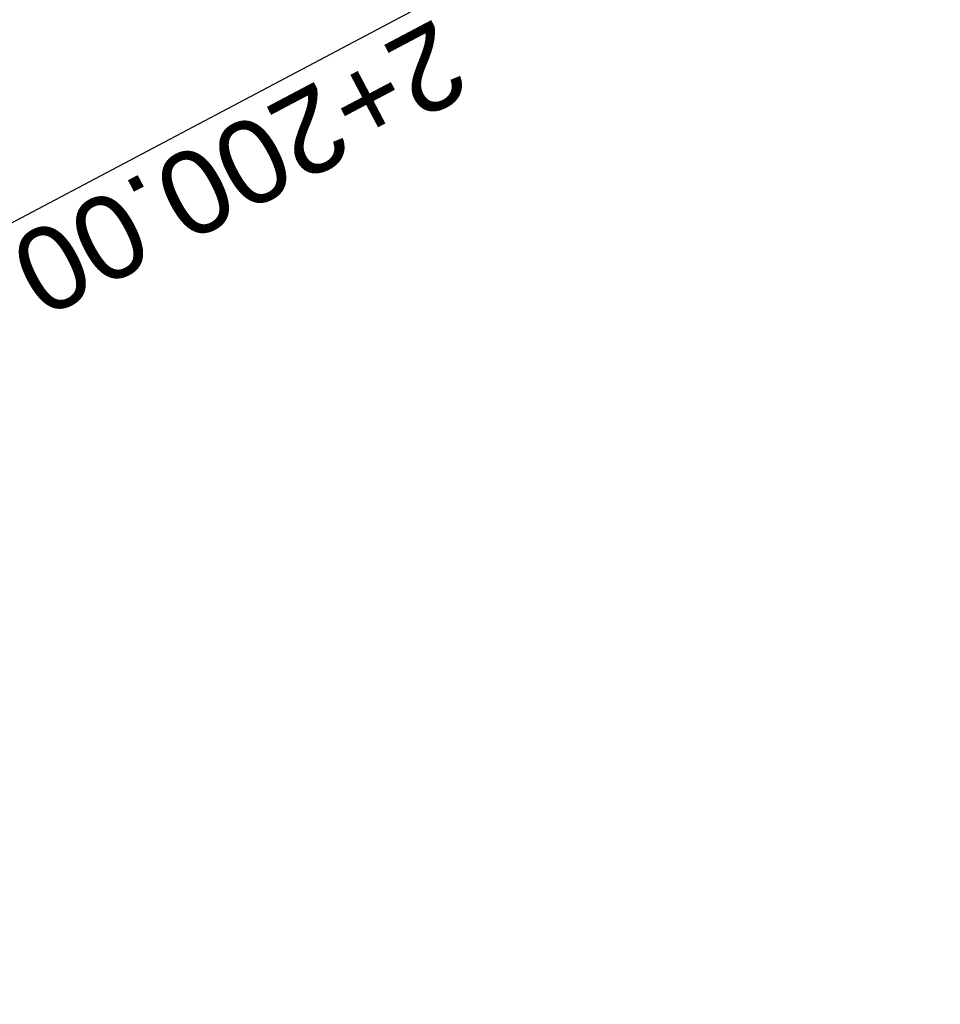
# Model space of a CAD drawing. Header units: metres. Extents: x 7529682 to 7533711, y 5721195 to 5727842.
# Tile 126 of 232: x 7530750 to 7530764, y 5725848 to 5725862. Entities that reach past the tile are written whole.
import ezdxf

# ---------------------------------------------------------------- set-up
doc = ezdxf.new("R2010")
doc.units = ezdxf.units.M
doc.layers.add('D-przekroje-pop', color=7, linetype='Continuous', lineweight=50, true_color=0x000099)
doc.layers.add('D-skarpa', color=2, linetype='Continuous')
doc.styles.get("Standard").update_dxf_attribs({"font": 'arial.ttf'})

msp = doc.modelspace()

# ---------------------------------------------------------------- linework, layer by layer
at = {"layer": 'D-skarpa', "linetype": 'Continuous'}
msp.add_lwpolyline([(7530751.841372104, 5725841.804047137, 0.0002368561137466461), (7530777.322847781, 5725793.792695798)], format="xyb", dxfattribs=at)

# ---------------------------------------------------------------- texts
at = {"layer": 'D-przekroje-pop', "lineweight": 30}
msp.add_text('%%U2+200.00', height=1.25, rotation=207.836692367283, dxfattribs=at).set_placement((7530756.321586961, 5725862.42809069))

doc.saveas('drawing.dxf')
